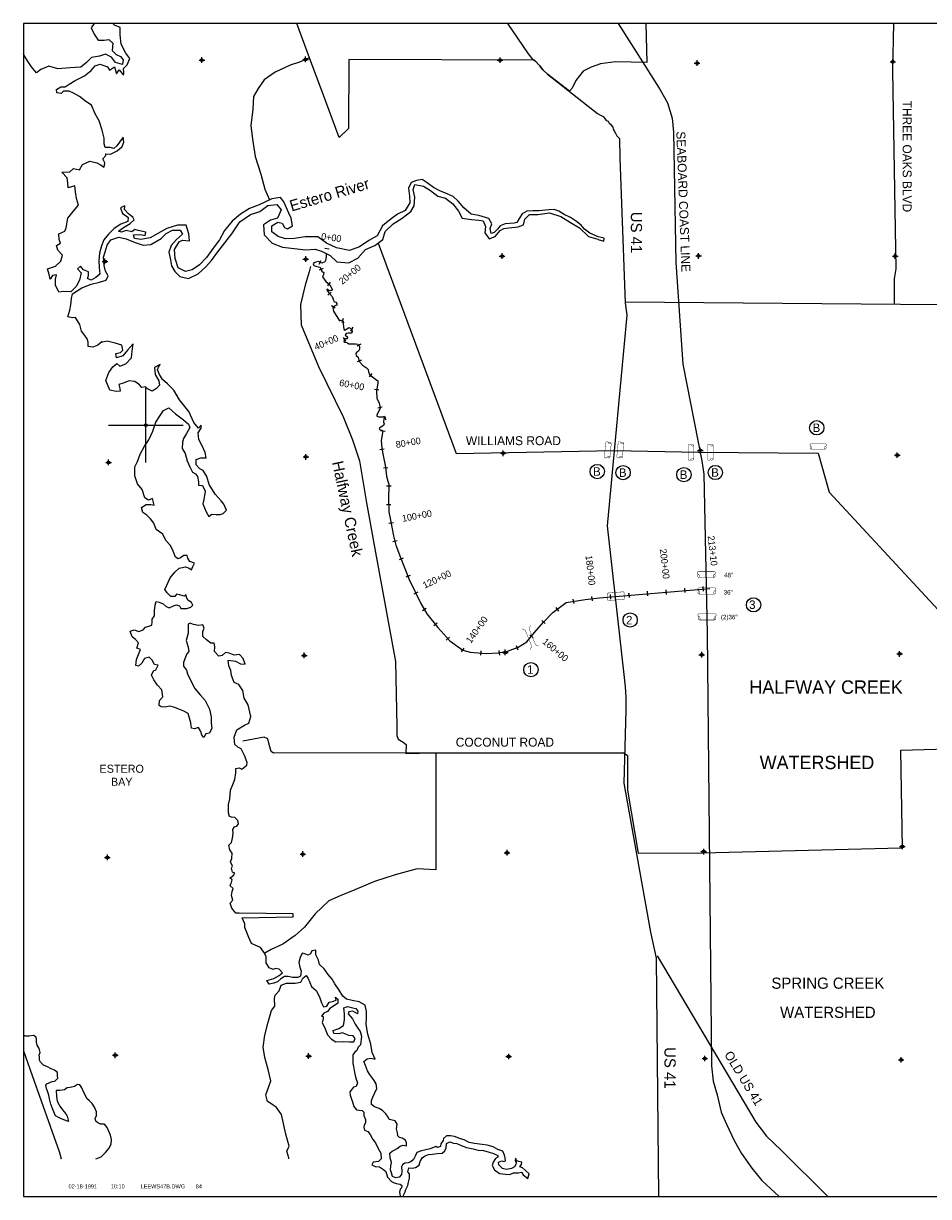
# Model space of a CAD drawing. Extents: x 218458 to 267069, y 738550 to 817502.
# Tile 1 of 2: x 218458 to 242745, y 738995 to 770495. Entities that reach past the tile are written whole.
import ezdxf
from ezdxf.enums import TextEntityAlignment as Align

# ---------------------------------------------------------------- set-up
doc = ezdxf.new("R2010")
doc.units = 0
doc.header["$LTSCALE"] = 800
doc.header["$PDMODE"] = 34
doc.header["$PDSIZE"] = 75
doc.linetypes.add('STREAM', pattern=[0])
doc.layers.get('0').update_dxf_attribs({"linetype": 'CONTINUOUS'})
for name, color, linetype in [('BORDER', 1, 'CONTINUOUS'), ('MAJROADS', 9, 'CONTINUOUS'), ('RR', 13, 'CONTINUOUS'), ('SEC', 2, 'CONTINUOUS'), ('STATIONS', 7, 'CONTINUOUS'), ('STRUCTTEXT', 7, 'CONTINUOUS'), ('STRUCTURES', 10, 'CONTINUOUS'), ('TEXT', 7, 'CONTINUOUS'), ('TRUNKS', 5, 'STREAM'), ('WATER', 4, 'CONTINUOUS'), ('WSHEDS', 3, 'CONTINUOUS')]:
    doc.layers.add(name, color=color, linetype=linetype)

# ---------------------------------------------------------------- blocks, each defined once
blk = doc.blocks.new('TICK')
at = {"color": 0}
for points in [[(500, 0), (500, 1000)], [(0, 500), (1000, 500)]]:
    blk.add_lwpolyline(points, dxfattribs=at)
blk.add_point((500, 500), dxfattribs=at)
blk = doc.blocks.new('LOGON')
at = {"color": 0}
blk.add_attdef('DATE', text='', height=1, dxfattribs=at).set_placement((-1.87, 1.76), align=Align.RIGHT)
for tag, p in [('TIME', (1.56, 1.76)), ('DRAWING', (8.97, 1.76)), ('OPERATOR', (22.66, 1.76))]:
    blk.add_attdef(tag, p, '', height=1, dxfattribs=at)
blk = doc.blocks.new('RCP')
at = {"color": 0, "const_width": 0.0267}
for points in [[(-0.5, 0.18, 0.802976), (-0.526, 0, 0.802976)], [(-0.526, 0, 0.489412), (-0.5, -0.22, 0.489412)], [(-0.5, -0.22, 0.606659), (-0.526, 0, 0.606659)], [(0.526, 0, 0.606659), (0.5, -0.22, 0.606659)], [(0.526, 0, 0.802976), (0.5, 0.18, 0.802976)], [(0.5, -0.22, 0.489412), (0.526, 0, 0.489412)]]:
    blk.add_lwpolyline(points, format="xyb", dxfattribs=at)
for points in [[(0.5, 0.18), (-0.5, 0.18)], [(-0.5, -0.22), (0.5, -0.22)]]:
    blk.add_lwpolyline(points, dxfattribs=at)

msp = doc.modelspace()

# ---------------------------------------------------------------- linework, layer by layer
at = {"layer": 'BORDER', "color": 0}
msp.add_lwpolyline([(218458, 738995), (266458, 738995), (266458, 770495), (218458, 770495)], close=True, dxfattribs=at)
at = {"layer": 'MAJROADS', "color": 0}
for points in [[(231451, 770495), (232000, 769680), (232108, 769545), (232200, 769486), (232316, 769359), (232399, 769250), (232524, 769132), (233865, 768074), (233940, 768032), (234015, 767998), (234057, 767939), (234098, 767888), (234149, 767871), (234173, 767821), (234198, 767795)], [(265109, 770495), (258426, 770130), (258294, 770083), (245978, 763663), (245142, 763255), (244792, 763110), (244101, 762929), (234606, 763013)], [(241809, 770495), (241783, 769219), (241868, 763910), (241821, 763637), (241823, 762944)], [(234198, 767795), (234240, 767753), (234273, 767711), (234281, 767652), (234306, 767610), (234347, 767551), (234380, 767476), (234449, 767408), (234462, 766874), (234606, 762992), (234646, 762660), (234118, 757005), (234601, 752689), (234627, 752398), (234624, 752054), (234572, 750097), (235289, 746093), (235435, 745394), (235501, 738995)], [(234590, 750907), (225172, 750901), (225103, 750948), (225066, 751073), (225036, 751207), (225013, 751282), (224916, 751329), (224345, 751220)], [(235464, 745455), (238107, 740988), (238401, 740616), (238798, 740234), (240047, 738995)], [(218458, 742908), (218696, 742246), (219418, 740204), (219473, 740010)]]:
    msp.add_lwpolyline(points, dxfattribs=at)
at = {"layer": 'RR', "color": 0}
msp.add_lwpolyline([(234415, 770495), (235132, 769364), (235543, 768715), (235739, 768363), (235867, 767955), (235899, 767575), (235964, 764080), (236154, 761346), (236662, 758746), (236718, 758394), (236803, 754111), (236920, 742506), (236968, 742093), (237077, 741729), (237182, 741264), (237326, 740940), (237531, 740503), (237724, 740147), (238000, 739755), (238269, 739427), (238738, 738995)], dxfattribs=at)
at = {"layer": 'SEC', "color": 0}
for p in [(223247, 769511), (226028, 769529), (231248, 769509), (236535, 769430), (241788, 769461), (226033, 764167), (231303, 764247), (236574, 764252), (241852, 764249), (220645, 764104), (226038, 758855), (231333, 758952), (236621, 759032), (241907, 758903), (220742, 758708), (225992, 753526), (231388, 753606), (236658, 753544), (241970, 753566), (242043, 748396), (220709, 748101), (225955, 748190), (231434, 748227), (236713, 748257), (220923, 742788), (226110, 742768), (231480, 742755), (236742, 742702), (242012, 742665)]:
    msp.add_point(p, dxfattribs=at)
at = {"layer": 'STATIONS', "color": 0}
for p, q in [((226661, 764437), (226542, 764453)), ((226389, 764031), (226450, 764134)), ((226500, 763919), (226392, 763868)), ((226692, 763545), (226616, 763452)), ((226718, 763279), (226626, 763202)), ((226826, 762846), (226727, 762913)), ((227035, 762571), (226998, 762456)), ((227295, 762337), (227230, 762236)), ((227109, 761963), (227044, 762064)), ((227512, 761883), (227406, 761828)), ((227527, 761455), (227417, 761409)), ((227806, 761099), (227732, 761005)), ((227994, 760645), (227876, 760668)), ((228085, 760187), (227968, 760160)), ((228194, 759846), (228138, 759952)), ((228161, 759537), (228042, 759556)), ((228142, 759061), (228024, 759041)), ((228237, 758566), (228118, 758554)), ((228322, 758069), (228202, 758072)), ((228320, 757573), (228200, 757569)), ((228384, 757087), (228266, 757065)), ((228483, 756601), (228367, 756572)), ((228649, 756138), (228537, 756094)), ((228833, 755673), (228721, 755629)), ((236692, 755372), (236702, 755253)), ((229041, 755224), (228932, 755172)), ((233702, 755111), (233715, 754992)), ((234201, 755159), (234211, 755039)), ((234698, 755200), (234711, 755081)), ((234700, 755200), (234710, 755080)), ((235197, 755248), (235207, 755128)), ((235694, 755283), (235708, 755164)), ((236194, 755331), (236204, 755211)), ((229267, 754784), (229163, 754724)), ((232741, 754811), (232812, 754715)), ((233204, 755036), (233225, 754917)), ((232372, 754460), (232460, 754378)), ((229562, 754393), (229469, 754317)), ((229887, 754017), (229797, 753937)), ((232044, 754079), (232135, 754001)), ((230272, 753722), (230203, 753624)), ((230732, 753648), (230721, 753529)), ((231215, 753653), (231236, 753535)), ((231682, 753789), (231725, 753677))]:
    msp.add_line(p, q, dxfattribs=at)
at = {"layer": 'STRUCTTEXT', "color": 0}
for centre in [(239746, 759637), (233855, 758463), (234549, 758434), (236181, 758379), (237025, 758437), (238050, 754883), (234739, 754475), (232075, 753143)]:
    msp.add_circle(centre, 192, dxfattribs=at)
at = {"layer": 'STRUCTURES', "color": 0, "const_width": 11.1}
for points in [[(236576, 755782, 0.802976), (236565, 755707, 0.802976)], [(236565, 755707, 0.489412), (236576, 755615, 0.489412)], [(236576, 755615, 0.606659), (236565, 755707, 0.606659)], [(237003, 755707, 0.606659), (236993, 755615, 0.606659)], [(237003, 755707, 0.802976), (236993, 755782, 0.802976)], [(236993, 755615, 0.489412), (237003, 755707, 0.489412)], [(236586, 755339, 0.802976), (236575, 755264, 0.802976)], [(236575, 755264, 0.489412), (236586, 755173, 0.489412)], [(236586, 755173, 0.606659), (236575, 755264, 0.606659)], [(237014, 755264, 0.606659), (237003, 755173, 0.606659)], [(237014, 755264, 0.802976), (237003, 755339, 0.802976)], [(237003, 755173, 0.489412), (237014, 755264, 0.489412)], [(236594, 754644, 0.802976), (236583, 754569, 0.802976)], [(236583, 754569, 0.489412), (236594, 754477, 0.489412)], [(236594, 754477, 0.606659), (236583, 754569, 0.606659)], [(237022, 754569, 0.606659), (237011, 754477, 0.606659)], [(237022, 754569, 0.802976), (237011, 754644, 0.802976)], [(237011, 754477, 0.489412), (237022, 754569, 0.489412)]]:
    msp.add_lwpolyline(points, format="xyb", dxfattribs=at)
at = {"layer": 'STRUCTURES', "color": 0}
for points, const_width in [([(236993, 755782), (236576, 755782)], 11.1), ([(236576, 755615), (236993, 755615)], 11.1), ([(237003, 755339), (236586, 755339)], 11.1), ([(236586, 755173), (237003, 755173)], 11.1), ([(237011, 754644), (236594, 754644)], 11.1), ([(236594, 754477), (237011, 754477)], 11.1), ([(232059, 753682), (232097, 753771), (231924, 754201), (231835, 754239)], 10.3), ([(232288, 753774), (232199, 753812), (232026, 754242), (232064, 754331)], 10.3)]:
    msp.add_lwpolyline(points, dxfattribs=dict(at, const_width=const_width))
at = {"layer": 'STRUCTURES', "color": 0, "const_width": 11.1}
msp.add_lwpolyline([(234139, 754998), (234588, 755035), (234571, 755235), (234122, 755198)], close=True, dxfattribs=at)
at = {"layer": 'TRUNKS', "color": 0}
msp.add_lwpolyline([(226584, 764320), (226585, 764226), (226563, 764131), (226547, 764096), (226464, 764056), (226388, 764101), (226303, 764087), (226246, 764071), (226230, 764036), (226253, 763999), (226303, 763976), (226368, 763962), (226420, 763948), (226447, 763890), (226462, 763840), (226498, 763817), (226516, 763804), (226510, 763750), (226483, 763687), (226570, 763567), (226682, 763476), (226724, 763396), (226743, 763348), (226720, 763320), (226672, 763312), (226597, 763362), (226607, 763316), (226669, 763245), (226739, 763160), (226774, 763064), (226787, 763031), (226839, 763010), (226871, 762973), (226870, 762931), (226793, 762904), (226760, 762855), (226780, 762771), (226943, 762511), (226987, 762523), (227030, 762509), (227047, 762472), (227035, 762426), (227059, 762286), (227076, 762257), (227100, 762268), (227193, 762331), (227266, 762284), (227280, 762216), (227249, 762182), (227172, 762181), (227115, 762167), (227095, 762124), (227133, 762088), (227159, 762053), (227137, 762029), (227095, 762026), (227062, 762004), (227055, 761957), (227078, 761937), (227111, 761934), (227150, 761920), (227187, 761895), (227378, 761892), (227444, 761884), (227478, 761820), (227476, 761748), (227449, 761698), (227396, 761662), (227378, 761628), (227384, 761579), (227439, 761535), (227462, 761456), (227487, 761396), (227555, 761323), (227663, 761243), (227706, 761202), (227720, 761141), (227745, 761071), (227906, 760946), (227971, 760901), (227972, 760848), (227928, 760624), (227938, 760434), (227999, 760296), (228029, 760164), (227981, 760045), (227940, 759983), (227944, 759950), (227996, 759929), (228157, 759928), (228172, 759902), (228133, 759881), (228116, 759790), (228134, 759748), (228120, 759698), (228052, 759658), (228014, 759630), (228005, 759608), (228033, 759582), (228074, 759574), (228102, 759552), (228060, 759300), (228076, 759092), (228102, 758941), (228176, 758580), (228199, 758339), (228232, 758208), (228263, 758122), (228255, 757721), (228266, 757384), (228318, 757113), (228387, 756738), (228450, 756484), (228577, 756157), (228810, 755568), (229119, 754921), (229280, 754642), (229582, 754274), (229898, 753914), (230250, 753664), (230441, 753613), (230875, 753576), (231206, 753591), (231448, 753635), (231735, 753745), (231963, 753892), (232176, 754142), (232411, 754414), (232661, 754678), (233021, 754943), (233528, 755031), (233919, 755075), (236879, 755321)], dxfattribs=at)
at = {"layer": 'WATER', "color": 0}
for points in [[(220353, 770495), (220353, 770493), (220276, 770376), (220351, 770208), (220459, 770048), (220626, 770047), (220752, 770063), (220860, 769961), (220842, 769769), (220942, 769659), (221059, 769608), (221133, 769516), (221116, 769390), (220932, 769450), (220824, 769593), (220657, 769670), (220497, 769612), (220288, 769580), (220153, 769447), (220001, 769322), (219708, 769299), (219381, 769276), (219139, 769345), (218920, 769254), (218811, 769171), (218670, 769331), (218562, 769491), (218471, 769651), (218458, 769681)], [(228669, 738995), (228656, 739032), (228698, 739123), (228715, 739182), (228775, 739290), (228792, 739382), (228818, 739491), (228819, 739600), (228777, 739659), (228803, 739768), (228887, 739759), (228979, 739775), (229080, 739841), (229106, 739933), (229165, 740042), (229241, 740091), (229325, 740124), (229434, 740132), (229559, 740148), (229694, 740155), (229769, 740222), (229803, 740305), (229813, 740422), (229897, 740464), (229997, 740429), (230089, 740420), (230206, 740361), (230348, 740310), (230523, 740275), (230649, 740241), (230800, 740231), (230958, 740188), (231075, 740146), (231192, 740095), (231192, 740053), (231125, 740020), (231065, 739920), (231040, 739828), (231097, 739710), (231231, 739617), (231390, 739599), (231507, 739590), (231608, 739631), (231742, 739630), (231826, 739646), (231867, 739579), (231993, 739483), (232026, 739603), (231927, 739696), (231852, 739763), (231776, 739789), (231819, 739856), (231836, 739914), (231752, 739932), (231702, 739949), (231661, 740024), (231652, 739949), (231677, 739907), (231668, 739857), (231634, 739790), (231558, 739749), (231416, 739724), (231316, 739750), (231216, 739843), (231208, 739919), (231292, 739951), (231350, 739934), (231392, 739951), (231384, 740035), (231368, 740110), (231319, 740211), (231185, 740262), (231060, 740330), (230901, 740373), (230767, 740391), (230558, 740417), (230416, 740443), (230282, 740520), (230190, 740545), (230023, 740605), (229914, 740623), (229806, 740623), (229730, 740557), (229721, 740498), (229662, 740407), (229653, 740340), (229569, 740315), (229527, 740341), (229368, 740275), (229259, 740250), (229141, 740218), (229015, 740177), (228973, 740076), (228922, 739993), (228854, 739926), (228779, 739902), (228695, 739894), (228628, 739844), (228602, 739794), (228610, 739677), (228601, 739585), (228542, 739518), (228449, 739494), (228358, 739536), (228333, 739629), (228309, 739712), (228318, 739821), (228335, 739913), (228302, 740031), (228286, 740156), (228354, 740215), (228404, 740239), (228488, 740281), (228564, 740347), (228648, 740372), (228740, 740354), (228741, 740438), (228708, 740505), (228624, 740565), (228549, 740582), (228507, 740624), (228491, 740708), (228467, 740817), (228485, 740942), (228435, 741026), (228318, 741052), (228276, 741061), (228243, 741128), (228185, 741212), (228093, 741305), (228002, 741356), (227876, 741399), (227801, 741466), (227794, 741575), (227836, 741667), (227879, 741759), (227938, 741893), (227922, 742018), (227873, 742111), (227823, 742170), (227748, 742279), (227690, 742372), (227641, 742514), (227592, 742624), (227684, 742690), (227776, 742714), (227894, 742680), (227813, 742859), (227781, 743086), (227699, 743354), (227651, 743614), (227660, 743815), (227661, 743966), (227629, 744134), (227471, 744227), (227278, 744262), (227128, 744296), (227028, 744372), (226928, 744532), (226812, 744709), (226746, 744835), (226638, 744953), (226530, 745105), (226405, 745223), (226372, 745340), (226306, 745483), (226307, 745609), (226198, 745593), (226164, 745509), (226097, 745476), (226013, 745510), (225938, 745527), (225887, 745410), (225844, 745277), (225877, 745151), (225910, 745050), (225892, 744908), (225817, 744875), (225682, 744876), (225557, 744902), (225465, 744902), (225364, 744844), (225271, 744761), (225179, 744728), (225053, 744696), (224987, 744797), (225180, 744846), (225323, 744928), (225407, 745003), (225324, 745104), (225223, 745122), (225156, 745089), (225048, 745140), (224973, 745274), (224974, 745442), (224908, 745559), (224817, 745686), (224692, 745737), (224575, 745788), (224509, 745947), (224402, 746216), (224402, 746317), (224328, 746476), (225696, 746507), (225696, 746583), (224245, 746603), (224161, 746603), (224053, 746738), (224004, 746872), (224080, 746955), (224039, 747081), (224056, 747190), (224082, 747265), (224007, 747341), (224024, 747391), (224041, 747425), (224059, 747500), (224000, 747551), (224084, 747609), (224127, 747676), (224068, 747709), (224044, 747810), (224069, 747869), (224012, 747978), (224046, 748070), (224063, 748212), (223997, 748305), (223973, 748430), (224040, 748505), (224066, 748622), (224084, 748748), (224076, 748849), (224118, 748924), (224186, 748940), (224228, 749007), (224212, 749091), (224128, 749175), (224045, 749184), (223986, 749201), (223962, 749302), (223963, 749519), (223998, 749678), (224016, 749904), (224076, 750055), (224127, 750197), (224153, 750372), (224154, 750490), (224246, 750506), (224322, 750472), (224448, 750580), (224457, 750647), (224391, 750840), (224300, 751016), (224208, 751059), (224133, 751135), (224110, 751328), (224186, 751528), (224388, 751652), (224506, 751702), (224557, 751886), (224484, 752196), (224385, 752373), (224344, 752582), (224236, 752742), (224111, 752802), (224037, 752987), (224021, 753121), (223972, 753247), (223948, 753398), (224149, 753371), (224282, 753303), (224408, 753294), (224350, 753445), (224259, 753546), (224116, 753531), (223982, 753582), (223882, 753599), (223789, 753524), (223705, 753508), (223589, 753626), (223590, 753760), (223574, 753853), (223482, 753853), (223373, 753946), (223273, 754030), (223274, 754164), (223308, 754256), (223276, 754349), (223158, 754324), (223024, 754359), (222932, 754393), (222874, 754360), (222880, 754125), (222820, 753925), (222878, 753748), (222894, 753631), (222843, 753564), (222792, 753431), (222749, 753339), (222749, 753238), (222832, 753129), (222856, 753028), (222931, 752877), (223055, 752641), (223196, 752465), (223337, 752313), (223453, 752078), (223493, 751876), (223492, 751709), (223517, 751575), (223449, 751441), (223356, 751417), (223297, 751325), (223247, 751384), (223214, 751484), (223156, 751585), (223047, 751553), (222964, 751570), (222948, 751712), (222915, 751838), (222874, 751964), (222766, 752024), (222624, 752083), (222523, 752126), (222390, 752160), (222256, 752136), (222155, 752145), (222097, 752179), (222106, 752313), (222199, 752413), (222175, 752597), (222058, 752724), (221959, 752867), (221893, 752993), (221944, 753110), (222011, 753134), (222070, 753260), (221978, 753285), (221912, 753395), (221829, 753479), (221703, 753438), (221635, 753313), (221543, 753238), (221476, 753255), (221494, 753414), (221545, 753548), (221596, 753682), (221504, 753716), (221547, 753866), (221464, 753951), (221372, 754027), (221323, 754178), (221432, 754210), (221557, 754168), (221666, 754209), (221734, 754284), (221818, 754308), (221902, 754333), (221911, 754425), (221911, 754500), (221971, 754584), (221971, 754718), (221989, 754877), (222015, 754977), (222099, 754951), (222207, 754909), (222291, 754841), (222366, 754807), (222483, 754857), (222567, 754881), (222642, 754856), (222684, 754788), (222843, 754787), (222952, 754820), (223003, 754870), (222970, 754945), (222870, 755005), (222837, 755089), (222820, 755156), (222778, 755114), (222644, 755149), (222561, 755174), (222519, 755108), (222410, 755108), (222318, 755210), (222252, 755294), (222303, 755411), (222396, 755611), (222523, 755761), (222633, 755869), (222809, 755901), (222901, 755867), (222967, 755825), (223001, 755909), (223052, 756000), (222927, 756043), (222869, 756136), (222853, 756211), (222761, 756212), (222668, 756145), (222609, 756121), (222534, 756163), (222476, 756323), (222402, 756474), (222277, 756609), (222195, 756777), (222111, 756844), (222020, 756904), (221954, 757072), (221871, 757189), (221771, 757291), (221663, 757367), (221630, 757493), (221748, 757575), (221873, 757575), (221966, 757557), (221925, 757742), (221816, 757692), (221716, 757760), (221642, 757978), (221517, 758130), (221443, 758348), (221445, 758591), (221521, 758733), (221589, 758925), (221708, 759142), (221818, 759317), (221929, 759543), (222006, 759785), (222124, 759969), (222217, 760102), (222360, 760176), (222535, 760016), (222752, 759855), (222885, 759737), (222926, 759645), (222833, 759486), (222757, 759353), (222722, 759253), (222721, 759077), (222796, 758950), (222853, 758749), (222919, 758589), (222993, 758447), (223077, 758404), (223127, 758328), (223151, 758186), (223159, 758094), (223259, 758085), (223333, 757933), (223298, 757716), (223272, 757599), (223363, 757380), (223429, 757254), (223514, 757321), (223631, 757311), (223740, 757311), (223815, 757335), (223908, 757427), (223834, 757587), (223767, 757679), (223601, 757856), (223444, 758117), (223378, 758327), (223278, 758487), (223187, 758537), (223095, 758639), (223096, 758789), (223222, 758830), (223365, 758829), (223332, 758972), (223250, 759157), (223167, 759325), (223143, 759501), (223228, 759626), (223228, 759710), (223152, 759627), (223028, 759778), (222896, 760072), (222646, 760392), (222497, 760644), (222323, 760822), (222189, 760931), (222107, 761066), (222057, 761192), (222083, 761267), (222125, 761334), (221974, 761259), (221989, 761067), (222089, 760899), (222105, 760781), (222029, 760690), (221911, 760623), (221786, 760683), (221736, 760733), (221635, 760717), (221569, 760793), (221444, 760878), (221293, 760896), (221133, 760838), (221016, 760797), (221040, 760696), (221056, 760621), (220948, 760613), (220780, 760648), (220673, 760908), (220750, 761125), (220852, 761275), (220961, 761367), (221044, 761291), (221204, 761357), (221356, 761515), (221374, 761699), (221400, 761892), (221248, 761725), (221122, 761567), (220954, 761518), (220938, 761635), (221064, 761659), (221123, 761718), (221098, 761852), (220923, 761912), (220705, 761963), (220588, 761939), (220563, 761947), (220453, 761856), (220319, 761798), (220194, 761824), (220194, 761933), (220170, 762026), (220078, 762152), (220020, 762236), (219971, 762412), (219905, 762505), (219855, 762597), (219763, 762589), (219646, 762615), (219698, 762799), (219732, 762942), (219750, 763109), (219776, 763234), (220028, 763400), (220272, 763491), (220498, 763548), (220675, 763597), (220734, 763722), (220659, 763840), (220627, 763999), (220603, 764217), (220655, 764359), (220706, 764543), (220799, 764685), (221017, 764759), (221210, 764707), (221452, 764613), (221669, 764537), (221879, 764560), (222156, 764718), (222291, 764851), (222459, 764942), (222660, 764940), (222727, 764839), (222567, 764690), (222423, 764532), (222363, 764356), (222404, 764146), (222428, 763987), (222519, 763836), (222652, 763701), (222886, 763649), (223147, 763773), (223349, 763956), (223501, 764131), (223670, 764364), (223864, 764606), (224050, 764847), (224262, 765164), (224548, 765363), (224800, 765445), (225019, 765603), (225253, 765635), (225370, 765492), (225276, 765266), (225091, 765209), (224898, 765084), (224921, 764816), (225129, 764597), (225405, 764486), (225806, 764442), (226024, 764415), (226284, 764430), (226459, 764379), (226693, 764268), (226868, 764091), (227186, 764064), (227430, 764188), (227641, 764421), (227884, 764528), (228103, 764694), (228163, 764911), (228382, 765111), (228618, 765269), (228854, 765443), (228947, 765593), (228957, 765828), (228916, 766037), (228959, 766171), (229193, 766127), (229385, 766009), (229577, 765857), (229786, 765805), (229978, 765653), (230135, 765451), (230235, 765266), (230477, 765231), (230678, 765213), (230795, 765195), (230861, 765044), (230843, 764868), (230951, 764708), (231119, 764774), (231254, 764932), (231351, 764987), (231481, 765006), (231732, 765030), (231875, 765087), (231910, 765238), (232036, 765363), (232262, 765361), (232573, 765409), (232882, 765315), (233140, 765154), (233382, 765010), (233624, 764774), (233875, 764705), (233884, 764693), (234035, 764645), (234038, 764729), (233879, 764769), (233654, 764864), (233516, 764967), (233425, 765077), (233300, 765178), (233141, 765280), (232966, 765365), (232824, 765450), (232699, 765501), (232556, 765493), (232297, 765461), (232129, 765463), (231970, 765455), (231844, 765381), (231759, 765256), (231700, 765147), (231624, 765131), (231381, 765116), (231247, 765058), (231179, 764975), (231086, 764883), (231011, 764859), (230978, 764985), (231029, 765110), (230947, 765261), (230679, 765338), (230470, 765373), (230278, 765542), (230120, 765719), (229987, 765846), (229787, 765939), (229628, 765999), (229461, 766092), (229295, 766219), (229161, 766304), (229002, 766280), (228859, 766222), (228791, 766072), (228815, 765854), (228822, 765678), (228703, 765469), (228493, 765370), (228325, 765245), (228097, 765063), (227953, 764796), (227726, 764663), (227474, 764497), (227205, 764399), (226862, 764468), (226587, 764595), (226362, 764765), (226018, 764767), (225733, 764719), (225490, 764712), (225289, 764772), (225123, 764899), (225124, 765058), (225284, 765157), (225401, 765131), (225459, 765014), (225542, 764979), (225677, 765062), (225645, 765264), (225578, 765398), (225521, 765541), (225447, 765709), (225355, 765818), (225120, 765786), (224784, 765621), (224524, 765522), (224280, 765373), (224061, 765182), (223850, 764932), (223722, 764682), (223553, 764457), (223367, 764207), (223182, 764015), (222988, 763883), (222804, 763834), (222612, 763936), (222530, 764179), (222515, 764422), (222633, 764631), (222726, 764672), (222918, 764662), (222894, 764847), (222821, 765082), (222594, 765075), (222309, 764985), (222065, 764852), (221855, 764736), (221612, 764696), (221436, 764722), (221412, 764815), (221596, 764830), (221721, 764804), (221739, 764888), (221538, 764931), (221446, 764965), (221362, 764899), (221211, 764933), (221085, 764892), (221010, 764918), (221145, 765018), (221321, 765125), (221431, 765225), (221390, 765292), (221281, 765385), (221173, 765503), (221182, 765595), (221065, 765546), (221114, 765395), (221214, 765327), (221264, 765285), (221255, 765176), (221070, 765102), (220893, 764986), (220742, 764836), (220615, 764686), (220555, 764519), (220495, 764327), (220477, 764134), (220493, 763941), (220508, 763765), (220399, 763674), (220273, 763600), (220181, 763642), (220206, 763726), (220199, 763826), (220073, 763877), (219990, 763978), (219906, 763904), (220006, 763794), (219963, 763602), (219869, 763435), (219726, 763285), (219542, 763295), (219408, 763279), (219317, 763464), (219318, 763631), (219344, 763748), (219235, 763724), (219175, 763632), (219151, 763750), (219102, 763909), (219320, 763975), (219464, 764116), (219506, 764275), (219382, 764410), (219341, 764536), (219450, 764594), (219417, 764694), (219410, 764845), (219569, 764919), (219604, 765011), (219647, 765262), (219791, 765446), (219934, 765612), (219885, 765797), (219853, 765973), (219837, 766132), (219661, 766083), (219645, 766217), (219629, 766351), (219488, 766503), (219706, 766510), (219799, 766601), (219958, 766567), (220042, 766709), (220236, 766800), (220428, 766756), (220528, 766697), (220620, 766638), (220646, 766755), (220588, 766856), (220672, 766947), (220672, 766998), (220790, 766988), (220974, 767071), (221109, 767187), (221152, 767304), (221136, 767438), (221035, 767305), (220967, 767213), (220883, 767139), (220782, 767164), (220648, 767165), (220624, 767266), (220625, 767417), (220568, 767626), (220486, 767878), (220378, 768072), (220288, 768298), (220129, 768400), (219962, 768535), (219804, 768620), (219687, 768679), (219536, 768680), (219469, 768614), (219352, 768631), (219344, 768724), (219462, 768790), (219579, 768789), (219688, 768864), (219848, 768963), (220092, 769087), (220277, 769228), (220378, 769353), (220513, 769403), (220713, 769334), (220771, 769242), (220898, 769333), (220955, 769140), (221023, 769248), (221139, 769105), (221156, 769172), (221140, 769289), (221241, 769381), (221310, 769556), (221202, 769699), (221078, 769943), (221054, 770186), (221056, 770387), (220905, 770447), (220860, 770495)], [(225579, 740010), (225583, 740035), (225525, 740211), (225585, 740345), (225495, 740672), (225381, 741201), (225248, 741386), (225098, 741496), (225007, 741547), (224958, 741723), (225034, 741923), (225094, 742099), (225029, 742409), (224931, 742728), (224891, 743005), (224935, 743331), (225029, 743674), (225115, 743992), (225208, 744108), (225193, 744309), (225210, 744402), (225320, 744518), (225371, 744668), (225514, 744726), (225748, 744725), (225899, 744749), (225959, 744857), (226043, 744932), (226101, 744848), (226192, 744638), (226317, 744528), (226399, 744360), (226457, 744192), (226506, 744091), (226599, 744107), (226666, 744216), (226750, 744232), (226851, 744265), (226835, 744349), (226893, 744298), (226892, 744189), (226808, 744123), (226682, 744040), (226614, 743965), (226522, 743915), (226454, 743840), (226505, 743832), (226504, 743756), (226478, 743664), (226553, 743496), (226619, 743337), (226727, 743219), (226843, 743151), (227045, 743158), (227204, 743148), (227321, 743148), (227355, 743239), (227305, 743307), (227188, 743316), (227105, 743358), (227013, 743393), (226920, 743368), (226786, 743377), (226770, 743453), (226921, 743510), (227047, 743585), (227074, 743736), (227075, 743903), (227051, 744062), (227151, 744095), (227294, 744061), (227377, 744043), (227435, 743976), (227418, 743901), (227293, 743969), (227192, 743953), (227175, 743902), (227292, 743768), (227358, 743625), (227432, 743515), (227490, 743423), (227531, 743305), (227503, 743068), (227444, 743010), (227401, 742918), (227350, 742868), (227300, 742801), (227299, 742676), (227298, 742567), (227314, 742483), (227330, 742383), (227355, 742248), (227387, 742148), (227420, 742047), (227386, 741947), (227319, 741930), (227217, 741805), (227225, 741713), (227250, 741638), (227291, 741537), (227324, 741411), (227398, 741327), (227465, 741318), (227549, 741309), (227591, 741258), (227590, 741175), (227639, 741065), (227639, 740973), (227605, 740907), (227588, 740856), (227612, 740773), (227696, 740738), (227762, 740663), (227837, 740528), (227903, 740436), (227977, 740284), (228044, 740158), (228059, 740007), (227983, 739932), (227841, 739917), (227807, 739842), (227899, 739799), (228016, 739790), (228124, 739722), (228183, 739663), (228223, 739512), (228332, 739402), (228407, 739360), (228507, 739334), (228566, 739325), (228616, 739292), (228607, 739225), (228565, 739191), (228547, 739108), (228563, 739016), (228563, 738995)], [(218909, 742862), (218876, 742971), (218826, 743063), (218810, 743139), (218810, 743214), (218802, 743273), (218727, 743315), (218610, 743299), (218510, 743300), (218458, 743331)], [(220404, 740010), (220540, 740063), (220658, 740179), (220759, 740296), (220810, 740413), (220819, 740530), (220795, 740647), (220704, 740849), (220637, 740941), (220529, 740942), (220453, 740976), (220404, 741018), (220379, 741102), (220421, 741161), (220422, 741269), (220364, 741395), (220306, 741496), (220223, 741572), (220165, 741614), (220090, 741766), (220024, 741917), (219975, 741992), (219908, 742001), (219824, 741952), (219715, 741919), (219631, 741911), (219563, 741861), (219438, 741845), (219337, 741846), (219345, 741678), (219360, 741553), (219435, 741418), (219510, 741326), (219593, 741216), (219634, 741149), (219650, 741082), (219667, 741006), (219541, 741057), (219416, 741109), (219316, 741159), (219250, 741336), (219193, 741478), (219160, 741621), (219135, 741713), (219103, 741822), (219078, 741898), (219062, 741982), (219087, 742023), (219230, 742081), (219297, 742097), (219381, 742172), (219373, 742239), (219374, 742323), (219291, 742390), (219199, 742425), (219099, 742475), (218998, 742518), (218915, 742602), (218890, 742653), (218891, 742736), (218883, 742803), (218909, 742862)]]:
    msp.add_lwpolyline(points, dxfattribs=at)
at = {"layer": 'WSHEDS', "color": 0}
for points in [[(235158, 770495), (235183, 769448), (234348, 769466), (233939, 769413), (233690, 769324), (233477, 769217), (233284, 768962), (233187, 768755), (233107, 768675), (232723, 768975), (232524, 769132), (232399, 769250), (232316, 769359), (232169, 769506), (227189, 769525), (227182, 767675), (226927, 767434), (226572, 768395), (226138, 769570), (226028, 769529), (225866, 769455), (225611, 769379), (225214, 769184), (224914, 768981), (224753, 768751), (224634, 768535), (224613, 768194), (224563, 767752), (224600, 767387), (224680, 766920), (224825, 766446), (224933, 766043), (225064, 765759)], [(226138, 769570), (225795, 770495)], [(226163, 763964), (226122, 763824), (226015, 763466), (225890, 762951), (225908, 762404), (226378, 761285), (227043, 759917), (227290, 759310), (227477, 758749), (227660, 757619), (227903, 756286), (228439, 753359), (228480, 751613), (228478, 751378), (228514, 751279), (228647, 751196), (228724, 751134), (228721, 750894), (229460, 750907), (234574, 750898), (234669, 750842), (234671, 749910), (234958, 748211), (236684, 748227), (242008, 748357), (242043, 748353), (242006, 750981), (246375, 751104)], [(229527, 750904), (229527, 747770), (229021, 747797), (228433, 747636), (227882, 747454), (227347, 747234), (226958, 747067), (226654, 746931), (226289, 746588), (226000, 746229), (225749, 746006), (225422, 745770), (225107, 745626), (224937, 745529)]]:
    msp.add_lwpolyline(points, dxfattribs=at)
msp.add_lwpolyline([(227977, 764598), (230069, 758943), (234307, 759027), (236575, 758984, 0.002678), (236576, 758984), (239782, 758958), (240076, 757905), (246375, 751104)], format="xyb", dxfattribs=at)

# ---------------------------------------------------------------- block references
at = {"color": 0, "xscale": 2, "yscale": 2, "zscale": 2}
msp.add_blockref('TICK', (220742, 758708), dxfattribs=at)
at = {"layer": 'STRUCTURES', "color": 0, "xscale": 375, "yscale": 375, "zscale": 375}
for p, rotation in [((234132, 759042), 84.61427436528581), ((234466, 759042), 84.61427436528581), ((236366, 758980), 90), ((236883, 758980), 90)]:
    msp.add_blockref('RCP', p, dxfattribs=dict(at, rotation=rotation))
msp.add_blockref('RCP', (239784, 759142), dxfattribs=at)
at = {"layer": 'TEXT', "color": 0, "xscale": 107.9999919, "yscale": 107.9999919, "zscale": 107.9999919}
msp.add_blockref('LOGON', (220633, 739024), dxfattribs=at).add_auto_attribs({'DATE': '02-18-1991', 'TIME': '10:10', 'OPERATOR': '84', 'DRAWING': 'LEEWS47B.DWG'})

# ---------------------------------------------------------------- texts
at = {"layer": 'MAJROADS', "color": 0}
for s, rotation, p in [('THREE OAKS BLVD', 270, (242052, 766925)), ('SEABOARD COAST LINE', 272.112, (236047, 765705))]:
    msp.add_text(s, height=240, rotation=rotation, dxfattribs=at).set_placement(p, align=Align.CENTER)
for s, height, rotation, p in [('US 41', 300, 270, (234757, 765437)), ('US 41', 300, 270, (235659, 743006)), ('OLD US 41', 240, 301.3574, (237256, 742809))]:
    msp.add_text(s, height=height, rotation=rotation, dxfattribs=at).set_placement(p)
for s, p in [('WILLIAMS ROAD', (231605, 759171)), ('COCONUT ROAD', (231377, 751075))]:
    msp.add_text(s, height=240, dxfattribs=at).set_placement(p, align=Align.CENTER)
at = {"layer": 'STATIONS', "color": 0}
for s, rotation, p in [('0+00', 352.2673, (226707, 764658)), ('20+00', 39.8892, (227275, 763691)), ('40+00', 22.8799, (226619, 761848)), ('60+00', 349.0047, (227253, 760701)), ('80+00', 9.5872, (228797, 759151)), ('100+00', 10.4849, (229032, 757184)), ('213+10', 276.383, (236863, 756327)), ('200+00', 276.383, (235577, 755974)), ('180+00', 276.383, (233584, 755802)), ('120+00', 25.5139, (229591, 755489)), ('140+00', 54.6888, (230698, 754163)), ('160+00', 319.5378, (232675, 753604))]:
    msp.add_text(s, height=180, rotation=rotation, dxfattribs=at).set_placement(p, align=Align.CENTER)
at = {"layer": 'STRUCTTEXT', "color": 0}
for s, height, p in [('B', 230, (239635, 759522)), ('B', 230, (233744, 758349)), ('B', 230, (234437, 758320)), ('B', 230, (236914, 758322)), ('B', 230, (236070, 758264)), ('48"', 120, (237259, 755623)), ('36"', 120, (237248, 755158)), ('3', 230, (237931, 754772)), ('2', 230, (234628, 754356)), ('(2)36"', 120, (237175, 754495)), ('1', 230, (231972, 753032))]:
    msp.add_text(s, height=height, dxfattribs=at).set_placement(p)
at = {"layer": 'TEXT', "color": 0}
for s, height, p in [('HALFWAY CREEK', 360, (239997, 752494)), ('WATERSHED', 360, (239752, 750471)), ('SPRING CREEK', 300, (240044, 744574)), ('WATERSHED', 300, (240044, 743791))]:
    msp.add_text(s, height=height, dxfattribs=at).set_placement(p, align=Align.CENTER)
at = {"layer": 'WATER', "color": 0}
for s, rotation, p in [('Estero River', 16.4435, (225654, 765442)), ('Halfway Creek', 282, (226737, 758712))]:
    msp.add_text(s, height=300, rotation=rotation, dxfattribs=at).set_placement(p)
for s, p in [('ESTERO', (221095, 750374)), ('BAY', (221095, 750024))]:
    msp.add_text(s, height=216, dxfattribs=at).set_placement(p, align=Align.CENTER)

doc.saveas('drawing.dxf')
